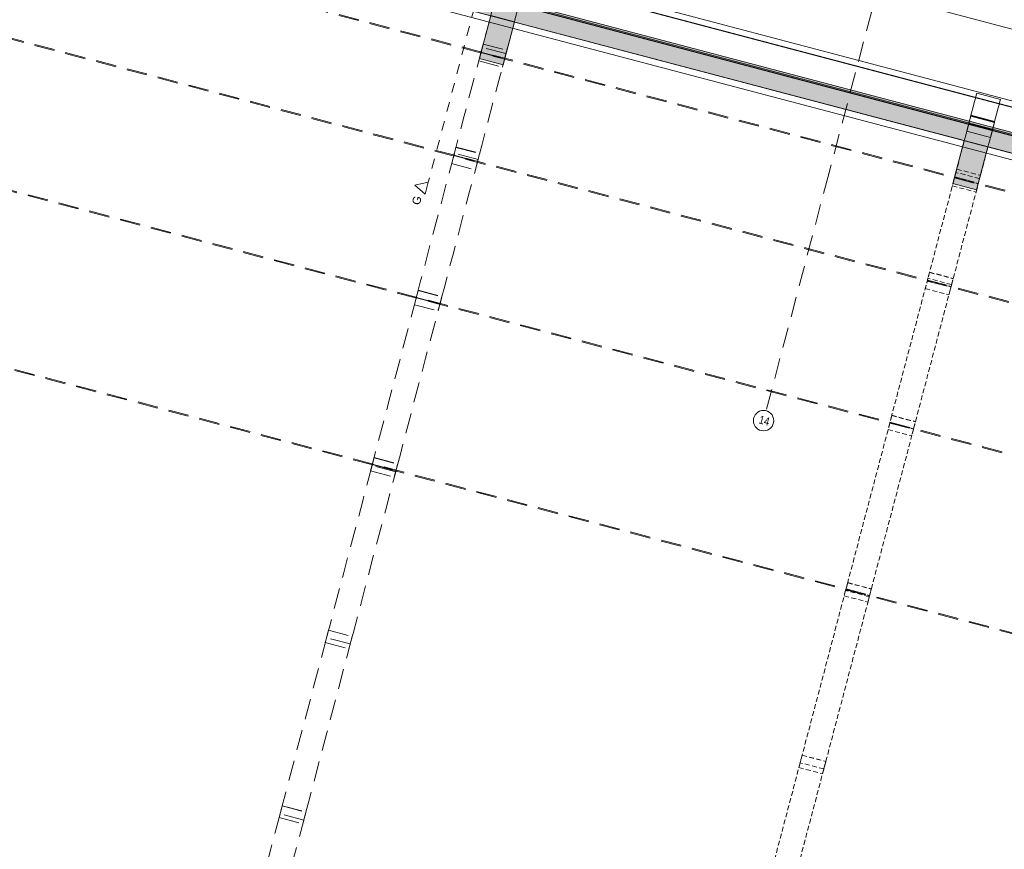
# Model space of a CAD drawing. Header units: millimetres. Extents: x -176817 to 18864955, y -12996033 to 201123.
# Tile 115 of 256: x 198524 to 210585, y -34029 to -23870. Entities that reach past the tile are written whole.
import ezdxf
from ezdxf.enums import TextEntityAlignment as Align

# ---------------------------------------------------------------- set-up
doc = ezdxf.new("R2010")
doc.units = ezdxf.units.MM
doc.header["$MEASUREMENT"] = 0
for name, pattern in [('Przerywana', [240, 120, -120]), ('Przerywana długa', [390, 250, -140]), ('Przerywana gęsta', [90, 60, -30]), ('Wipeout_Contour', [1000, 0, -1000])]:
    doc.linetypes.add(name, pattern=pattern)
for name, color, linetype in [('410-K Osie', 7, 'Continuous'), ('823-IST- Hala E - belki', 7, 'Continuous'), ('840-G Znaczniki przekroje', 7, 'Continuous')]:
    doc.layers.add(name, color=color, linetype=linetype)
doc.styles.add('STYL_AUTOMATYCZNY_4', font='arial.ttf')
doc.styles.add('STYL_AUTOMATYCZNY_8', font='ARIALN.TTF')

# ---------------------------------------------------------------- blocks, each defined once
blk = doc.blocks.new('Kształt_3_2')
at = {"layer": '823-IST- Hala E - belki', "linetype": 'Continuous', "lineweight": 0, "true_color": 0x666666}
blk.add_hatch(color=251, dxfattribs=at).paths.add_polyline_path([(198578, -22160), (198820, -22224), (198782, -22366), (215896, -26882), (215934, -26740), (216176, -26804), (216201, -26709), (198603, -22065), (198603, -22066), (198612, -22068), (198602, -22110), (198592, -22107)])
at = {"layer": '823-IST- Hala E - belki', "color": 254, "linetype": 'Continuous', "lineweight": 0, "true_color": 0xcccccc}
for p, q in [((198603, -22065), (216201, -26709)), ((198782, -22366), (215896, -26882))]:
    blk.add_line(p, q, dxfattribs=at)
at = {"layer": '823-IST- Hala E - belki', "color": 254, "linetype": 'Continuous', "lineweight": 0, "true_color": 0xcccccc, "flags": 128}
blk.add_lwpolyline([(198681, -21771), (198690, -21773), (216278, -26414)], dxfattribs=at)
blk = doc.blocks.new('Kształt_15_2')
at = {"layer": '823-IST- Hala E - belki', "color": 254, "linetype": 'Przerywana długa', "lineweight": 0, "true_color": 0xcccccc, "flags": 128}
for points in [[(197869, -25825), (214984, -30341)], [(197872, -25814), (214987, -30330)]]:
    blk.add_lwpolyline(points, dxfattribs=at)
blk = doc.blocks.new('Kształt_16_2')
at = {"layer": '823-IST- Hala E - belki', "color": 254, "linetype": 'Przerywana długa', "lineweight": 0, "true_color": 0xcccccc, "flags": 128}
for points in [[(197334, -27855), (214448, -32371)], [(197331, -27866), (214445, -32382)]]:
    blk.add_lwpolyline(points, dxfattribs=at)
blk = doc.blocks.new('Kształt_17_2')
at = {"layer": '823-IST- Hala E - belki', "color": 254, "linetype": 'Przerywana długa', "lineweight": 0, "true_color": 0xcccccc, "flags": 128}
for points in [[(198329, -24085), (215443, -28601)], [(198332, -24073), (215446, -28589)]]:
    blk.add_lwpolyline(points, dxfattribs=at)
blk = doc.blocks.new('Kształt_22_2')
at = {"layer": '823-IST- Hala E - belki', "color": 254, "linetype": 'Przerywana długa', "lineweight": 0, "true_color": 0xcccccc, "flags": 128}
for points in [[(198662, -22823), (215776, -27339)], [(198665, -22811), (215779, -27327)]]:
    blk.add_lwpolyline(points, dxfattribs=at)
blk = doc.blocks.new('Kształt_23_2')
at = {"layer": '823-IST- Hala E - belki', "color": 254, "linetype": 'Continuous', "lineweight": 0, "true_color": 0xcccccc, "flags": 128}
for points in [[(198550, -22306), (216138, -26947)], [(198530, -22380), (216118, -27021)]]:
    blk.add_lwpolyline(points, dxfattribs=at)
blk = doc.blocks.new('Kształt_24_2')
at = {"layer": '823-IST- Hala E - belki', "color": 254, "linetype": 'Continuous', "lineweight": 0, "true_color": 0xcccccc, "flags": 128}
for points in [[(198709, -21704), (216297, -26345)], [(198530, -22380), (216118, -27021)]]:
    blk.add_lwpolyline(points, dxfattribs=at)
blk = doc.blocks.new('Kształt_25_2')
at = {"layer": '823-IST- Hala E - belki', "color": 254, "linetype": 'Continuous', "lineweight": 0, "true_color": 0xcccccc, "flags": 128}
for points in [[(198709, -21704), (216297, -26345)], [(198689, -21778), (216277, -26419)]]:
    blk.add_lwpolyline(points, dxfattribs=at)
blk = doc.blocks.new('Kształt_26_2')
at = {"layer": '823-IST- Hala E - belki', "color": 254, "linetype": 'Continuous', "lineweight": 0, "true_color": 0xcccccc, "flags": 128}
for points in [[(198837, -22160), (215951, -26676)], [(198840, -22148), (215954, -26664)]]:
    blk.add_lwpolyline(points, dxfattribs=at)
blk = doc.blocks.new('Kształt_245_2')
at = {"layer": '823-IST- Hala E - belki', "color": 254, "linetype": 'Przerywana długa', "lineweight": 0, "true_color": 0xcccccc, "flags": 128}
for points in [[(192940, -20793), (192930, -20830), (192771, -21433), (192574, -22182), (192345, -23050), (192084, -24037), (191526, -26152), (190961, -28295), (190392, -30450), (189808, -32662), (189218, -34898), (188623, -37152), (188026, -39414)], [(192940, -20793), (198558, -22275)], [(192881, -21016), (198489, -22496)], [(192882, -21013), (198490, -22492)], [(192889, -20987), (198497, -22467)], [(192889, -20988), (198497, -22468)], [(198558, -22275), (198548, -22313), (198389, -22915), (198191, -23664), (197962, -24533), (197702, -25519), (197144, -27634), (196578, -29777), (196010, -31933), (195426, -34144), (194836, -36381), (194241, -38634), (193644, -40897)], [(192536, -22324), (198144, -23803)], [(192538, -22319), (198146, -23799)], [(198506, -22434), (198498, -22461), (198475, -22551), (198450, -22645), (198424, -22744), (198397, -22847), (198264, -23352), (198145, -23800), (198036, -24214), (197944, -24562), (197843, -24945), (197736, -25352), (197601, -25861), (197440, -26474), (197240, -27231), (196964, -28275), (196841, -28741), (196615, -29598), (196462, -30181), (196171, -31280), (196044, -31764), (195925, -32213), (195693, -33094), (195512, -33780), (195313, -34535), (195162, -35107), (194986, -35773), (194851, -36286), (194682, -36926), (194585, -37294), (194472, -37719), (194294, -38394), (194130, -39015), (193983, -39575), (193858, -40048), (193682, -40714), (193635, -40894)], [(198424, -22744), (198483, -22520)], [(198498, -22461), (198506, -22434)], [(198406, -22849), (198389, -22915)], [(198264, -23352), (198332, -23094)], [(198273, -23354), (198191, -23664)], [(198036, -24214), (198135, -23837)], [(198145, -23800), (198146, -23799)], [(192060, -24127), (197668, -25607)], [(192061, -24125), (197669, -25604)], [(198046, -24217), (197962, -24533)], [(197843, -24945), (197917, -24663)], [(197745, -25355), (197702, -25519)], [(197440, -26474), (197657, -25651)], [(191515, -26193), (197123, -27672)], [(191515, -26194), (197123, -27674)], [(197250, -27234), (197144, -27634)], [(196841, -28741), (197111, -27719)], [(190955, -28315), (196563, -29794)], [(190955, -28316), (196563, -29796)], [(196625, -29601), (196578, -29777)], [(196462, -30181), (196551, -29842)], [(190384, -30480), (195992, -31960)], [(190384, -30481), (195992, -31961)], [(196181, -31283), (196053, -31766), (196010, -31933)], [(195693, -33094), (195979, -32008)], [(189804, -32678), (195412, -34158)], [(189804, -32678), (195412, -34158)], [(195521, -33783), (195426, -34144)], [(195162, -35107), (195399, -34206)], [(189218, -34900), (194826, -36380)], [(189218, -34900), (194826, -36380)], [(194860, -36288), (194836, -36381)], [(194682, -36926), (194813, -36428)], [(188626, -37141), (194234, -38621)], [(188626, -37141), (194234, -38621)], [(188026, -39414), (193644, -40897)], [(188033, -39389), (193641, -40869)]]:
    blk.add_lwpolyline(points, dxfattribs=at)
blk = doc.blocks.new('Kształt_398_2')
at = {"layer": '823-IST- Hala E - belki', "linetype": 'Continuous', "lineweight": 0, "true_color": 0x666666}
blk.add_hatch(color=251, dxfattribs=at).paths.add_polyline_path([(198353, -22816), (198643, -22892), (198820, -22224), (198530, -22147)])
at = {"layer": '823-IST- Hala E - belki', "color": 254, "linetype": 'Continuous', "lineweight": 0, "true_color": 0xcccccc}
for p, q in [((198530, -22147), (198353, -22816)), ((198530, -22147), (198820, -22224)), ((198820, -22224), (198643, -22892)), ((198353, -22816), (198643, -22892))]:
    blk.add_line(p, q, dxfattribs=at)
at = {"layer": '823-IST- Hala E - belki', "color": 254, "linetype": 'Continuous', "lineweight": 0, "true_color": 0xcccccc, "flags": 128}
for points in [[(198631, -21762), (198646, -21708)], [(198936, -21784), (198646, -21708)], [(198530, -22147), (198545, -22089), (198580, -21958), (198611, -21838), (198618, -21812), (198628, -21776), (198631, -21762)], [(198921, -21839), (198631, -21762)], [(198921, -21839), (198936, -21784)], [(198820, -22224), (198835, -22165), (198870, -22034), (198901, -21915), (198908, -21888), (198918, -21852), (198921, -21839)]]:
    blk.add_lwpolyline(points, dxfattribs=at)
at = {"layer": '823-IST- Hala E - belki', "color": 254, "linetype": 'Przerywana długa', "lineweight": 0, "true_color": 0xcccccc, "flags": 128}
for points in [[(193586, -40881), (193599, -40833), (193750, -40262), (193958, -39474), (194142, -38776), (194351, -37984), (194547, -37240), (194745, -36490), (194955, -35692), (195178, -34848), (195383, -34073), (195592, -33279), (195781, -32562), (195996, -31749), (196211, -30935), (196398, -30226), (196585, -29515), (196830, -28587), (197006, -27921), (197215, -27129), (197383, -26494), (197514, -25995), (197659, -25445), (197802, -24903), (197917, -24468), (198006, -24130), (198115, -23717), (198210, -23360), (198292, -23047), (198378, -22721), (198422, -22554), (198459, -22416), (198505, -22242), (198530, -22147)], [(193876, -40958), (193889, -40909), (194040, -40339), (194248, -39550), (194432, -38852), (194641, -38060), (194837, -37316), (195035, -36566), (195246, -35769), (195468, -34925), (195673, -34150), (195882, -33356), (196072, -32638), (196286, -31826), (196501, -31012), (196688, -30302), (196875, -29592), (197120, -28664), (197296, -27997), (197505, -27205), (197673, -26570), (197804, -26072), (197949, -25522), (198092, -24980), (198207, -24544), (198297, -24207), (198406, -23794), (198500, -23437), (198582, -23124), (198668, -22797), (198712, -22631), (198749, -22492), (198795, -22319), (198820, -22224)], [(193876, -40958), (193586, -40881)]]:
    blk.add_lwpolyline(points, dxfattribs=at)
blk = doc.blocks.new('Kształt_454_2')
at = {"layer": '823-IST- Hala E - belki', "color": 254, "linetype": 'Przerywana długa', "lineweight": 0, "true_color": 0xcccccc, "flags": 128}
for points in [[(202844, -29315), (202843, -29316)], [(202843, -29316), (202843, -29317)], [(202843, -29317), (203133, -29393)], [(202844, -29313), (202844, -29315)], [(202844, -29313), (202844, -29313)], [(202844, -29313), (203134, -29389)], [(203133, -29393), (203134, -29391)], [(203133, -29393), (203133, -29393)], [(203134, -29390), (203134, -29389)], [(203134, -29391), (203134, -29390)]]:
    blk.add_lwpolyline(points, dxfattribs=at)
blk = doc.blocks.new('Kształt_455_2')
at = {"layer": '823-IST- Hala E - belki', "color": 254, "linetype": 'Przerywana długa', "lineweight": 0, "true_color": 0xcccccc, "flags": 128}
for points in [[(203383, -27273), (203382, -27274)], [(203382, -27274), (203382, -27275)], [(203382, -27275), (203382, -27276)], [(203382, -27276), (203672, -27352)], [(203383, -27272), (203383, -27273)], [(203383, -27272), (203673, -27349)], [(203672, -27350), (203673, -27349)], [(203672, -27352), (203672, -27350)], [(203672, -27352), (203672, -27352)], [(203673, -27349), (203673, -27349)]]:
    blk.add_lwpolyline(points, dxfattribs=at)
blk = doc.blocks.new('Kształt_456_2')
at = {"layer": '823-IST- Hala E - belki', "color": 254, "linetype": 'Przerywana długa', "lineweight": 0, "true_color": 0xcccccc, "flags": 128}
for points in [[(203842, -25533), (203841, -25535)], [(203841, -25535), (203841, -25535)], [(203841, -25535), (204131, -25612)], [(203842, -25531), (203842, -25532)], [(203842, -25531), (204132, -25608)], [(203842, -25532), (203842, -25533)], [(204131, -25611), (204132, -25610)], [(204131, -25612), (204131, -25611)], [(204132, -25609), (204132, -25608)], [(204132, -25610), (204132, -25609)]]:
    blk.add_lwpolyline(points, dxfattribs=at)
blk = doc.blocks.new('Kształt_457_2')
at = {"layer": '823-IST- Hala E - belki', "color": 254, "linetype": 'Przerywana długa', "lineweight": 0, "true_color": 0xcccccc, "flags": 128}
for points in [[(204175, -24271), (204174, -24272)], [(204174, -24272), (204174, -24273)], [(204174, -24273), (204464, -24350)], [(204175, -24269), (204175, -24270)], [(204175, -24269), (204465, -24346)], [(204175, -24270), (204175, -24271)], [(204464, -24349), (204465, -24348)], [(204464, -24350), (204464, -24349)], [(204465, -24348), (204465, -24346)], [(204465, -24346), (204465, -24346)]]:
    blk.add_lwpolyline(points, dxfattribs=at)
blk = doc.blocks.new('Kształt_463_2')
at = {"layer": '823-IST- Hala E - belki', "color": 254, "linetype": 'Przerywana długa', "lineweight": 0, "true_color": 0xcccccc, "flags": 128}
for points in [[(201740, -33498), (201739, -33502), (201715, -33592), (201714, -33596)], [(201740, -33498), (201740, -33498)], [(201740, -33498), (202030, -33574)], [(201714, -33596), (201713, -33599), (201702, -33640)], [(201702, -33640), (201992, -33717)], [(202004, -33673), (202005, -33668), (202029, -33578), (202030, -33575)], [(202030, -33575), (202030, -33574)], [(202004, -33673), (202003, -33675), (201992, -33717)]]:
    blk.add_lwpolyline(points, dxfattribs=at)
blk = doc.blocks.new('Kształt_464_2')
at = {"layer": '823-IST- Hala E - belki', "color": 254, "linetype": 'Przerywana długa', "lineweight": 0, "true_color": 0xcccccc, "flags": 128}
for points in [[(202308, -31346), (202307, -31349), (202283, -31438), (202282, -31442)], [(202308, -31346), (202308, -31346)], [(202308, -31346), (202598, -31422)], [(202282, -31442), (202282, -31445), (202268, -31497)], [(202572, -31519), (202574, -31514), (202597, -31426), (202598, -31422)], [(202598, -31422), (202598, -31422)], [(202268, -31497), (202558, -31573)], [(202572, -31519), (202572, -31522), (202558, -31573)]]:
    blk.add_lwpolyline(points, dxfattribs=at)
blk = doc.blocks.new('Kształt_465_2')
at = {"layer": '823-IST- Hala E - belki', "color": 254, "linetype": 'Przerywana długa', "lineweight": 0, "true_color": 0xcccccc, "flags": 128}
for points in [[(202865, -29235), (202864, -29239), (202841, -29325), (202840, -29330)], [(202865, -29235), (202865, -29235)], [(202865, -29235), (203155, -29312)], [(202840, -29330), (202839, -29333), (202823, -29394)], [(202823, -29394), (203113, -29471)], [(203130, -29406), (203129, -29409), (203113, -29471)], [(203130, -29406), (203131, -29402), (203154, -29315), (203155, -29312)], [(203155, -29312), (203155, -29312)]]:
    blk.add_lwpolyline(points, dxfattribs=at)
blk = doc.blocks.new('Kształt_466_2')
at = {"layer": '823-IST- Hala E - belki', "color": 254, "linetype": 'Przerywana długa', "lineweight": 0, "true_color": 0xcccccc, "flags": 128}
for points in [[(203405, -27188), (203404, -27191), (203383, -27273), (203381, -27277)], [(203405, -27188), (203695, -27264)], [(203381, -27277), (203380, -27281), (203360, -27360)], [(203360, -27360), (203650, -27436)], [(203671, -27354), (203671, -27357), (203650, -27436)], [(203671, -27354), (203673, -27349), (203694, -27267), (203695, -27264)]]:
    blk.add_lwpolyline(points, dxfattribs=at)
blk = doc.blocks.new('Kształt_467_2')
at = {"layer": '823-IST- Hala E - belki', "color": 254, "linetype": 'Przerywana długa', "lineweight": 0, "true_color": 0xcccccc, "flags": 128}
for points in [[(203868, -25434), (203867, -25436), (203850, -25501), (203849, -25505)], [(203868, -25434), (204158, -25511)], [(203849, -25505), (203848, -25509), (203816, -25631)], [(204139, -25582), (204140, -25578), (204157, -25513), (204158, -25511)], [(203816, -25631), (203815, -25632)], [(203815, -25632), (204106, -25709)], [(204106, -25707), (204138, -25586), (204139, -25582)], [(204106, -25709), (204106, -25707)]]:
    blk.add_lwpolyline(points, dxfattribs=at)
blk = doc.blocks.new('Kształt_468_2')
at = {"layer": '823-IST- Hala E - belki', "color": 254, "linetype": 'Przerywana długa', "lineweight": 0, "true_color": 0xcccccc, "flags": 128}
for points in [[(204190, -24214), (204188, -24219), (204148, -24371)], [(204202, -24169), (204202, -24169), (204191, -24211), (204190, -24214)], [(204202, -24169), (204492, -24245)], [(204438, -24447), (204479, -24295), (204480, -24291)], [(204480, -24291), (204481, -24287), (204492, -24246), (204492, -24245)], [(204148, -24371), (204148, -24374)], [(204148, -24374), (204438, -24450)], [(204438, -24450), (204438, -24447)]]:
    blk.add_lwpolyline(points, dxfattribs=at)
blk = doc.blocks.new('Kształt_470_2')
at = {"layer": '823-IST- Hala E - belki', "linetype": 'Continuous', "lineweight": 0, "true_color": 0x666666}
blk.add_hatch(color=251, dxfattribs=at).paths.add_polyline_path([(204155, -24347), (204445, -24423), (204584, -23897), (204294, -23820)])
at = {"layer": '823-IST- Hala E - belki', "color": 254, "linetype": 'Continuous', "lineweight": 0, "true_color": 0xcccccc}
for p, q in [((204294, -23820), (204155, -24347)), ((204294, -23820), (204584, -23897)), ((204584, -23897), (204445, -24423)), ((204155, -24347), (204445, -24423))]:
    blk.add_line(p, q, dxfattribs=at)
at = {"layer": '823-IST- Hala E - belki', "color": 254, "linetype": 'Continuous', "lineweight": 0, "true_color": 0xcccccc, "flags": 128}
for points in [[(204433, -23293), (204447, -23238)], [(204737, -23315), (204447, -23238)], [(204376, -23509), (204411, -23377)], [(204411, -23377), (204413, -23369), (204420, -23343), (204429, -23306), (204433, -23293)], [(204723, -23370), (204433, -23293)], [(204701, -23453), (204703, -23445), (204710, -23419), (204719, -23383), (204723, -23370)], [(204723, -23370), (204737, -23315)], [(204376, -23509), (204374, -23515), (204373, -23521)], [(204666, -23585), (204376, -23509)], [(204666, -23585), (204701, -23453)], [(204373, -23521), (204369, -23535), (204356, -23585), (204339, -23647), (204304, -23781), (204294, -23820)], [(204663, -23597), (204373, -23521)], [(204584, -23897), (204594, -23857), (204629, -23724), (204646, -23662), (204659, -23612), (204663, -23597)], [(204663, -23597), (204664, -23592), (204666, -23585)]]:
    blk.add_lwpolyline(points, dxfattribs=at)
at = {"layer": '823-IST- Hala E - belki', "color": 254, "linetype": 'Przerywana długa', "lineweight": 0, "true_color": 0xcccccc, "flags": 128}
for points in [[(204294, -23820), (204265, -23928), (204213, -24125), (204203, -24163)], [(204493, -24239), (204503, -24201), (204555, -24005), (204584, -23897)], [(204191, -24209), (204182, -24245), (204120, -24477), (204051, -24738), (203970, -25047), (203899, -25317), (203870, -25424), (203869, -25430)], [(204203, -24164), (204202, -24169), (204191, -24209)], [(204481, -24285), (204191, -24209)], [(204203, -24163), (204203, -24164)], [(204481, -24285), (204492, -24246), (204493, -24241)], [(204493, -24241), (204493, -24239)], [(204159, -25507), (204161, -25500), (204189, -25393), (204260, -25123), (204341, -24815), (204410, -24554), (204472, -24321), (204481, -24285)], [(203869, -25430), (203868, -25432), (203849, -25506)], [(203869, -25430), (204159, -25507)], [(203849, -25506), (203746, -25896), (203551, -26634), (203432, -27086), (203406, -27184)], [(204139, -25583), (203849, -25506)], [(204159, -25507), (204158, -25509), (204139, -25583)], [(203696, -27261), (203722, -27162), (203841, -26711), (204036, -25972), (204139, -25583)], [(203406, -27184), (203385, -27262), (203384, -27267)], [(203406, -27184), (203696, -27261)], [(203382, -27273), (203376, -27297), (203207, -27938), (203039, -28573), (202893, -29128), (202865, -29233)], [(203155, -29310), (203183, -29205), (203329, -28650), (203497, -28014), (203666, -27373), (203673, -27350)], [(203383, -27272), (203382, -27273)], [(203673, -27350), (203382, -27273)], [(203384, -27267), (203383, -27272)], [(203673, -27349), (203674, -27344)], [(203673, -27350), (203673, -27349)], [(203674, -27344), (203675, -27339), (203696, -27261)], [(202847, -29301), (202846, -29306), (202840, -29329)], [(202849, -29296), (202847, -29301)], [(202865, -29233), (202850, -29291), (202849, -29296)], [(202865, -29233), (203155, -29310)], [(202840, -29329), (202726, -29762), (202494, -30639), (202318, -31309), (202307, -31347)], [(202598, -31423), (202608, -31385), (202784, -30715), (203016, -29838), (203130, -29405)], [(203130, -29405), (202840, -29329)], [(203130, -29405), (203136, -29383), (203137, -29377)], [(203137, -29377), (203139, -29372)], [(203139, -29372), (203140, -29368), (203155, -29310)], [(202307, -31347), (202296, -31392), (202295, -31396)], [(202307, -31347), (202598, -31423)], [(202283, -31438), (202253, -31555), (201997, -32524), (201775, -33364), (201740, -33496)], [(202293, -31401), (202292, -31406), (202283, -31438)], [(202574, -31514), (202283, -31438)], [(202295, -31396), (202293, -31401)], [(202583, -31477), (202582, -31483), (202574, -31514)], [(202583, -31477), (202585, -31472)], [(202585, -31472), (202586, -31468), (202598, -31423)], [(202030, -33573), (202065, -33440), (202287, -32601), (202543, -31632), (202574, -31514)], [(201740, -33496), (201730, -33533), (201730, -33537)], [(201740, -33496), (202030, -33573)], [(201714, -33596), (201602, -34022), (201394, -34808), (201224, -35455), (201163, -35682)], [(201728, -33542), (201727, -33548), (201714, -33596)], [(202004, -33673), (201714, -33596)], [(201730, -33537), (201728, -33542)], [(202004, -33673), (202017, -33624), (202018, -33619)], [(202018, -33619), (202020, -33614)], [(202020, -33614), (202021, -33610), (202030, -33573)], [(201454, -35759), (201514, -35531), (201684, -34885), (201892, -34098), (202004, -33673)], [(201163, -35682), (201156, -35709), (201156, -35712)], [(201163, -35682), (201454, -35759)], [(201137, -35784), (201063, -36063), (200878, -36765), (200689, -37481), (200580, -37895)], [(201154, -35717), (201153, -35722), (201137, -35784)], [(201427, -35860), (201137, -35784)], [(201156, -35712), (201154, -35717)], [(201427, -35860), (201443, -35799), (201444, -35794)], [(201444, -35794), (201446, -35789)], [(201446, -35789), (201447, -35785), (201454, -35759)], [(200870, -37971), (200979, -37557), (201168, -36842), (201353, -36140), (201427, -35860)], [(200574, -37917), (200572, -37923), (200554, -37994)], [(200575, -37913), (200574, -37917)], [(200580, -37895), (200576, -37910), (200575, -37913)], [(200580, -37895), (200870, -37971)], [(200864, -37994), (200865, -37989)], [(200865, -37989), (200866, -37986), (200870, -37971)], [(200554, -37994), (200539, -38050), (200493, -38222), (200367, -38700), (200135, -39581), (199992, -40122)], [(200282, -40199), (200425, -39658), (200657, -38777), (200783, -38299), (200829, -38126), (200844, -38070)], [(200844, -38070), (200554, -37994)], [(200844, -38070), (200862, -37999), (200864, -37994)], [(199989, -40135), (199987, -40140), (199965, -40226)], [(199990, -40130), (199989, -40135)], [(199992, -40122), (199990, -40128), (199990, -40130)], [(199992, -40122), (200282, -40199)], [(199965, -40226), (199933, -40346), (199753, -41028), (199440, -42215), (199400, -42364)], [(200255, -40302), (199965, -40226)], [(200279, -40211), (200277, -40216), (200255, -40302)], [(200279, -40211), (200280, -40207)], [(200280, -40207), (200281, -40204), (200282, -40199)], [(199690, -42441), (199730, -42291), (200043, -41105), (200223, -40423), (200255, -40302)], [(199400, -42364), (199400, -42366), (199388, -42412)], [(199388, -42412), (199678, -42489)], [(199400, -42364), (199690, -42441)], [(199678, -42489), (199690, -42442), (199690, -42441)]]:
    blk.add_lwpolyline(points, dxfattribs=at)
blk = doc.blocks.new('Belka_2_2', base_point=(304010, -49820))
at = {"layer": '823-IST- Hala E - belki', "color": 254, "linetype": 'Continuous', "lineweight": 0, "true_color": 0xcccccc, "flags": 128}
for points in [[(304308, -48690), (193163, -19362)], [(303986, -49912), (192840, -20583)]]:
    blk.add_lwpolyline(points, dxfattribs=at)
blk = doc.blocks.new('Płaszczyzna odcinająca_3_2', base_point=(226427, 53620))
at = {"layer": '840-G Znaczniki przekroje', "color": 161, "linetype": 'Przerywana', "lineweight": 0, "true_color": 0x40a5ff}
blk.add_line((217872, 28494), (203529, -25861), dxfattribs=at)
at = {"color": 254, "linetype": 'Wipeout_Contour', "lineweight": 0, "ltscale": 615316.741831}
blk.add_wipeout([(203490, -26006), (203529, -25861), (203365, -25895)], dxfattribs=at).dxf.layer = '840-G Znaczniki przekroje'
at = {"layer": '840-G Znaczniki przekroje', "color": 161, "linetype": 'Continuous', "lineweight": 0, "true_color": 0x40a5ff, "flags": 128}
blk.add_lwpolyline([(203490, -26006), (203529, -25861), (203365, -25895)], close=True, dxfattribs=at)
at = {"layer": '840-G Znaczniki przekroje', "color": 161, "lineweight": 0, "true_color": 0x40a5ff, "insert": (203452, -26042), "char_height": 100, "attachment_point": 9, "rotation": 75.218, "style": 'STYL_AUTOMATYCZNY_4'}
blk.add_mtext('\\A1;{\\pqr;\\pt0;\\fArial|b0|i0|c238|p0;\\W1.000000;G}', dxfattribs=at)
blk = doc.blocks.new('Kształt_497_2')
at = {"layer": '823-IST- Hala E - belki', "color": 254, "linetype": 'Przerywana gęsta', "lineweight": 0, "true_color": 0xcccccc, "flags": 128}
for points in [[(208645, -30844), (208645, -30846)], [(208646, -30844), (208645, -30844)], [(208645, -30846), (208645, -30847)], [(208645, -30847), (208645, -30848)], [(208645, -30848), (208935, -30924)], [(208646, -30844), (208936, -30920)], [(208935, -30922), (208936, -30921)], [(208935, -30924), (208935, -30922)], [(208935, -30924), (208935, -30924)], [(208936, -30921), (208936, -30920)]]:
    blk.add_lwpolyline(points, dxfattribs=at)
blk = doc.blocks.new('Kształt_498_2')
at = {"layer": '823-IST- Hala E - belki', "color": 254, "linetype": 'Przerywana gęsta', "lineweight": 0, "true_color": 0xcccccc, "flags": 128}
for points in [[(209184, -28805), (209183, -28806)], [(209183, -28806), (209183, -28807)], [(209183, -28807), (209473, -28883)], [(209184, -28803), (209184, -28805)], [(209184, -28803), (209184, -28803)], [(209184, -28803), (209474, -28879)], [(209473, -28883), (209474, -28881)], [(209473, -28883), (209473, -28883)], [(209474, -28880), (209474, -28879)], [(209474, -28881), (209474, -28880)]]:
    blk.add_lwpolyline(points, dxfattribs=at)
blk = doc.blocks.new('Kształt_499_2')
at = {"layer": '823-IST- Hala E - belki', "color": 254, "linetype": 'Przerywana gęsta', "lineweight": 0, "true_color": 0xcccccc, "flags": 128}
for points in [[(209643, -27066), (209642, -27066)], [(209642, -27066), (209932, -27143)], [(209643, -27062), (209643, -27063)], [(209643, -27062), (209934, -27139)], [(209643, -27063), (209643, -27064)], [(209643, -27064), (209643, -27066)], [(209932, -27143), (209933, -27142)], [(209933, -27141), (209933, -27139)], [(209933, -27139), (209934, -27139)], [(209933, -27142), (209933, -27141)]]:
    blk.add_lwpolyline(points, dxfattribs=at)
blk = doc.blocks.new('Kształt_500_2')
at = {"layer": '823-IST- Hala E - belki', "color": 254, "linetype": 'Przerywana gęsta', "lineweight": 0, "true_color": 0xcccccc, "flags": 128}
for points in [[(209977, -25800), (209976, -25801)], [(209976, -25801), (209976, -25802)], [(209976, -25802), (209976, -25803)], [(209976, -25803), (209976, -25804)], [(209976, -25804), (210266, -25880)], [(209977, -25800), (210267, -25877)], [(210266, -25878), (210266, -25877)], [(210266, -25877), (210267, -25877)], [(210266, -25880), (210266, -25878)], [(210266, -25880), (210266, -25880)]]:
    blk.add_lwpolyline(points, dxfattribs=at)
blk = doc.blocks.new('Kształt_501_2')
at = {"layer": '823-IST- Hala E - belki', "color": 254, "linetype": 'Continuous', "lineweight": 0, "true_color": 0xcccccc, "flags": 128}
for points in [[(210151, -25140), (210150, -25141)], [(210150, -25141), (210441, -25217)], [(210151, -25137), (210151, -25138)], [(210151, -25137), (210442, -25214)], [(210151, -25138), (210151, -25139)], [(210151, -25139), (210151, -25140)], [(210441, -25216), (210441, -25214)], [(210441, -25214), (210442, -25214)], [(210441, -25217), (210441, -25216)], [(210441, -25217), (210441, -25217)]]:
    blk.add_lwpolyline(points, dxfattribs=at)
blk = doc.blocks.new('Kształt_507_2')
at = {"layer": '823-IST- Hala E - belki', "color": 254, "linetype": 'Przerywana gęsta', "lineweight": 0, "true_color": 0xcccccc, "flags": 128}
for points in [[(208109, -32877), (208108, -32880), (208085, -32969), (208084, -32973)], [(208109, -32876), (208109, -32877)], [(208109, -32876), (208399, -32953)], [(208084, -32973), (208083, -32976), (208069, -33027)], [(208069, -33027), (208359, -33104)], [(208374, -33050), (208375, -33045), (208398, -32957), (208399, -32953)], [(208399, -32953), (208399, -32953)], [(208359, -33104), (208373, -33052), (208374, -33050)]]:
    blk.add_lwpolyline(points, dxfattribs=at)
blk = doc.blocks.new('Kształt_508_2')
at = {"layer": '823-IST- Hala E - belki', "color": 254, "linetype": 'Przerywana gęsta', "lineweight": 0, "true_color": 0xcccccc, "flags": 128}
for points in [[(208641, -30861), (208640, -30864), (208624, -30925)], [(208666, -30766), (208665, -30770), (208642, -30856), (208641, -30861)], [(208666, -30766), (208666, -30766)], [(208666, -30766), (208956, -30843)], [(208931, -30937), (208932, -30933), (208955, -30846), (208956, -30843)], [(208956, -30843), (208956, -30843)], [(208624, -30925), (208914, -31002)], [(208914, -31002), (208930, -30940), (208931, -30937)]]:
    blk.add_lwpolyline(points, dxfattribs=at)
blk = doc.blocks.new('Kształt_509_2')
at = {"layer": '823-IST- Hala E - belki', "color": 254, "linetype": 'Przerywana gęsta', "lineweight": 0, "true_color": 0xcccccc, "flags": 128}
for points in [[(209183, -28808), (209182, -28812), (209161, -28890)], [(209206, -28719), (209206, -28721), (209184, -28804), (209183, -28808)], [(209206, -28719), (209496, -28795)], [(209473, -28885), (209474, -28880), (209496, -28798), (209496, -28795)], [(209161, -28890), (209451, -28967)], [(209473, -28885), (209472, -28888), (209451, -28967)]]:
    blk.add_lwpolyline(points, dxfattribs=at)
blk = doc.blocks.new('Kształt_510_2')
at = {"layer": '823-IST- Hala E - belki', "color": 254, "linetype": 'Przerywana gęsta', "lineweight": 0, "true_color": 0xcccccc, "flags": 128}
for points in [[(209669, -26965), (209669, -26967), (209651, -27032), (209650, -27036)], [(209669, -26965), (209959, -27042)], [(209650, -27036), (209649, -27040), (209617, -27161)], [(209940, -27113), (209939, -27117), (209907, -27238)], [(209940, -27113), (209942, -27109), (209959, -27043), (209959, -27042)], [(209617, -27161), (209617, -27163)], [(209617, -27163), (209907, -27240)], [(209907, -27240), (209907, -27238)]]:
    blk.add_lwpolyline(points, dxfattribs=at)
blk = doc.blocks.new('Kształt_511_2')
at = {"layer": '823-IST- Hala E - belki', "color": 254, "linetype": 'Przerywana gęsta', "lineweight": 0, "true_color": 0xcccccc, "flags": 128}
for points in [[(209991, -25745), (209990, -25749), (209950, -25901)], [(210003, -25700), (210003, -25700), (209992, -25742), (209991, -25745)], [(210003, -25700), (210293, -25776)], [(210281, -25822), (210282, -25818), (210293, -25776), (210293, -25776)], [(209950, -25901), (209949, -25905)], [(209949, -25905), (210239, -25981)], [(210240, -25978), (210280, -25826), (210281, -25822)], [(210239, -25981), (210240, -25978)]]:
    blk.add_lwpolyline(points, dxfattribs=at)
blk = doc.blocks.new('Kształt_512_2')
at = {"layer": '823-IST- Hala E - belki', "color": 254, "linetype": 'Continuous', "lineweight": 0, "true_color": 0xcccccc, "flags": 128}
for points in [[(210172, -25059), (210171, -25063), (210127, -25231)], [(210172, -25059), (210173, -25056), (210177, -25042)], [(210177, -25042), (210467, -25119)], [(210417, -25308), (210461, -25140), (210462, -25135)], [(210462, -25135), (210463, -25133), (210467, -25119)], [(210127, -25231), (210125, -25236)], [(210125, -25236), (210125, -25236)], [(210125, -25236), (210415, -25312)], [(210415, -25312), (210416, -25312)], [(210416, -25312), (210417, -25308)]]:
    blk.add_lwpolyline(points, dxfattribs=at)
blk = doc.blocks.new('Kształt_513_2')
at = {"layer": '823-IST- Hala E - belki', "linetype": 'Continuous', "lineweight": 0, "true_color": 0x666666}
blk.add_hatch(color=251, dxfattribs=at).paths.add_polyline_path([(209956, -25878), (210246, -25954), (210385, -25427), (210095, -25351)])
at = {"layer": '823-IST- Hala E - belki', "color": 254, "linetype": 'Continuous', "lineweight": 0, "true_color": 0xcccccc}
for p, q in [((210095, -25351), (209956, -25878)), ((210095, -25351), (210385, -25427)), ((210385, -25427), (210246, -25954)), ((209956, -25878), (210246, -25954))]:
    blk.add_line(p, q, dxfattribs=at)
at = {"layer": '823-IST- Hala E - belki', "color": 254, "linetype": 'Continuous', "lineweight": 0, "true_color": 0xcccccc, "flags": 128}
for points in [[(210212, -24908), (210214, -24900), (210221, -24873), (210231, -24837), (210234, -24824)], [(210234, -24824), (210248, -24769)], [(210524, -24901), (210234, -24824)], [(210539, -24846), (210248, -24769)], [(210524, -24901), (210539, -24846)], [(210177, -25040), (210212, -24908)], [(210502, -24984), (210504, -24976), (210511, -24950), (210521, -24914), (210524, -24901)], [(210174, -25052), (210170, -25066), (210157, -25116), (210141, -25178), (210105, -25312), (210095, -25351)], [(210177, -25040), (210176, -25046), (210174, -25052)], [(210464, -25128), (210174, -25052)], [(210467, -25116), (210177, -25040)], [(210467, -25116), (210502, -24984)], [(210385, -25427), (210396, -25388), (210431, -25255), (210447, -25193), (210460, -25143), (210464, -25128)], [(210467, -25116), (210466, -25122), (210464, -25128)]]:
    blk.add_lwpolyline(points, dxfattribs=at)
at = {"layer": '823-IST- Hala E - belki', "color": 254, "linetype": 'Przerywana gęsta', "lineweight": 0, "true_color": 0xcccccc, "flags": 128}
for points in [[(210095, -25351), (210067, -25459), (210015, -25656), (210005, -25693)], [(210295, -25770), (210305, -25732), (210357, -25535), (210385, -25427)], [(209992, -25740), (209983, -25776), (209922, -26008), (209853, -26269), (209771, -26577), (209700, -26848), (209672, -26955), (209670, -26961)], [(210004, -25695), (210003, -25700), (209992, -25740)], [(210283, -25816), (209992, -25740)], [(210005, -25693), (210004, -25695)], [(210283, -25816), (210293, -25776), (210294, -25772)], [(210294, -25772), (210295, -25770)], [(209960, -27038), (209962, -27031), (209990, -26924), (210061, -26654), (210143, -26346), (210212, -26084), (210273, -25852), (210283, -25816)], [(209670, -26961), (209670, -26963), (209650, -27037)], [(209670, -26961), (209960, -27038)], [(209650, -27037), (209547, -27427), (209352, -28165), (209233, -28616), (209207, -28715)], [(209497, -28792), (209523, -28693), (209642, -28242), (209837, -27503), (209940, -27114)], [(209940, -27114), (209650, -27037)], [(209940, -27114), (209960, -27039), (209960, -27038)], [(209184, -28804), (209178, -28828), (209009, -29468), (208841, -30104), (208694, -30659), (208667, -30764)], [(209185, -28798), (209184, -28803)], [(209184, -28803), (209184, -28804)], [(209474, -28881), (209184, -28804)], [(209207, -28715), (209187, -28793), (209185, -28798)], [(209207, -28715), (209497, -28792)], [(209476, -28874), (209477, -28869), (209497, -28792)], [(208957, -30840), (208984, -30735), (209131, -30181), (209299, -29545), (209468, -28904), (209474, -28881)], [(209474, -28880), (209476, -28874)], [(209474, -28881), (209474, -28880)], [(208641, -30859), (208527, -31293), (208296, -32170), (208119, -32839), (208109, -32878)], [(208649, -30832), (208647, -30837), (208641, -30859)], [(208932, -30936), (208641, -30859)], [(208650, -30827), (208649, -30832)], [(208667, -30764), (208651, -30822), (208650, -30827)], [(208667, -30764), (208957, -30840)], [(208940, -30903), (208941, -30899), (208957, -30840)], [(208399, -32954), (208409, -32916), (208586, -32246), (208817, -31369), (208932, -30936)], [(208932, -30936), (208937, -30914), (208939, -30908)], [(208939, -30908), (208940, -30903)], [(208096, -32926), (208095, -32932)], [(208109, -32878), (208097, -32922), (208096, -32926)], [(208109, -32878), (208399, -32954)], [(208085, -32969), (208054, -33086), (207798, -34055), (207577, -34895), (207542, -35027)], [(207832, -35104), (207867, -34971), (208088, -34132), (208344, -33162), (208375, -33045)], [(208095, -32932), (208093, -32937), (208085, -32969)], [(208375, -33045), (208085, -32969)], [(208385, -33008), (208383, -33014), (208375, -33045)], [(208385, -33008), (208386, -33003)], [(208386, -33003), (208387, -32999), (208399, -32954)], [(207530, -35073), (207528, -35078), (207515, -35127)], [(207531, -35068), (207530, -35073)], [(207542, -35027), (207532, -35064), (207531, -35068)], [(207542, -35027), (207832, -35104)], [(207515, -35127), (207403, -35553), (207196, -36339), (207025, -36985), (206965, -37213)], [(207255, -37290), (207315, -37062), (207486, -36415), (207693, -35629), (207805, -35203)], [(207805, -35203), (207515, -35127)], [(207805, -35203), (207818, -35155), (207820, -35149)], [(207820, -35149), (207821, -35145)], [(207821, -35145), (207822, -35141), (207832, -35104)], [(206956, -37248), (206954, -37253), (206938, -37314)], [(206957, -37243), (206956, -37248)], [(206965, -37213), (206958, -37240), (206957, -37243)], [(206965, -37213), (207255, -37290)], [(206938, -37314), (206864, -37594), (206679, -38296), (206490, -39012), (206381, -39426)], [(207228, -37391), (206938, -37314)], [(207228, -37391), (207244, -37330), (207246, -37324)], [(207246, -37324), (207247, -37320)], [(207247, -37320), (207248, -37316), (207255, -37290)], [(206671, -39502), (206780, -39088), (206969, -38373), (207154, -37671), (207228, -37391)], [(206381, -39426), (206377, -39441), (206376, -39444)], [(206381, -39426), (206671, -39502)], [(206355, -39525), (206340, -39581), (206295, -39753), (206169, -40231), (205936, -41112), (205793, -41653)], [(206375, -39448), (206374, -39454), (206355, -39525)], [(206645, -39601), (206355, -39525)], [(206376, -39444), (206375, -39448)], [(206665, -39525), (206664, -39530), (206645, -39601)], [(206665, -39525), (206666, -39520)], [(206666, -39520), (206667, -39517), (206671, -39502)], [(206083, -41730), (206226, -41188), (206459, -40308), (206585, -39830), (206630, -39657), (206645, -39601)], [(205790, -41665), (205789, -41671), (205766, -41756)], [(205791, -41661), (205790, -41665)], [(205793, -41653), (205792, -41659), (205791, -41661)], [(205793, -41653), (206083, -41730)], [(206081, -41738), (206082, -41735), (206083, -41730)], [(205766, -41756), (205734, -41877), (205554, -42559), (205241, -43746), (205202, -43895)], [(205492, -43972), (205531, -43822), (205844, -42635), (206024, -41954), (206056, -41833)], [(206056, -41833), (205766, -41756)], [(206056, -41833), (206079, -41747), (206080, -41742)], [(206080, -41742), (206081, -41738)], [(205202, -43895), (205201, -43897), (205189, -43943)], [(205202, -43895), (205492, -43972)], [(205189, -43943), (205479, -44020)], [(205479, -44020), (205491, -43973), (205492, -43972)]]:
    blk.add_lwpolyline(points, dxfattribs=at)
blk = doc.blocks.new('Standardowy znacznik osi[623]_2', base_point=(230225, 56819))
at = {"layer": '410-K Osie', "color": 5, "linetype": 'Przerywana długa', "lineweight": 0}
for p, q in [((229459, 53918), (208435, -25758)), ((208435, -25758), (207669, -28659))]:
    blk.add_line(p, q, dxfattribs=at)
at = {"layer": '410-K Osie', "color": 5, "linetype": 'Continuous', "lineweight": 0}
blk.add_circle((207637, -28780), 125, dxfattribs=at)
at = {"layer": '410-K Osie', "color": 5, "linetype": 'Przerywana długa', "lineweight": 0}
blk.add_point((208435, -25758), dxfattribs=at)
blk.add_point((208435, -25758), dxfattribs=at)
at = {"layer": '410-K Osie', "color": 7, "lineweight": 0, "style": 'STYL_AUTOMATYCZNY_8'}
for tag, p in [('AC_MarkerText_1_0', (230278, 56988)), ('AC_MarkerText_1_1', (207658, -28731))]:
    blk.add_attdef(tag, text='', height=100, rotation=345.218, dxfattribs=at).set_placement(p, align=Align.TOP_CENTER)

msp = doc.modelspace()

# ---------------------------------------------------------------- block references
at = {"layer": '823-IST- Hala E - belki', "color": 254, "lineweight": 0, "true_color": 0xcccccc}
msp.add_blockref('Belka_2_2', (304010.15, -49820.16), dxfattribs=at)
at = {"layer": '823-IST- Hala E - belki', "linetype": 'Continuous', "lineweight": 0}
for name in ['Kształt_245_2', 'Kształt_398_2', 'Kształt_24_2', 'Kształt_25_2', 'Kształt_3_2', 'Kształt_26_2', 'Kształt_23_2', 'Kształt_22_2', 'Kształt_470_2', 'Kształt_17_2', 'Kształt_468_2', 'Kształt_457_2', 'Kształt_467_2', 'Kształt_456_2', 'Kształt_15_2', 'Kształt_510_2', 'Kształt_499_2', 'Kształt_466_2', 'Kształt_455_2', 'Kształt_16_2', 'Kształt_509_2', 'Kształt_498_2', 'Kształt_465_2', 'Kształt_454_2', 'Kształt_508_2', 'Kształt_497_2', 'Kształt_464_2', 'Kształt_507_2', 'Kształt_463_2']:
    msp.add_blockref(name, (0, 0), dxfattribs=at)

# ---------------------------------------------------------------- next in the draw order: block references
at = {"layer": '840-G Znaczniki przekroje', "color": 161, "lineweight": 0, "true_color": 0x40a5ff}
msp.add_blockref('Płaszczyzna odcinająca_3_2', (226426.52, 53619.53), dxfattribs=at)

# ---------------------------------------------------------------- next in the draw order: block references
at = {"layer": '410-K Osie', "color": 5, "linetype": 'Continuous', "lineweight": 0}
ref = msp.add_blockref('Standardowy znacznik osi[623]_2', (230224.73, 56818.85), dxfattribs=at)
ref.add_attrib('AC_MarkerText_1_1', '14', dxfattribs={"color": 7, "lineweight": 0, "height": 100, "rotation": 345.218034, "style": 'STYL_AUTOMATYCZNY_8'}).set_placement((207658.37, -28731.29), align=Align.TOP_CENTER)
at = {"layer": '823-IST- Hala E - belki', "linetype": 'Continuous', "lineweight": 0}
for name in ['Kształt_513_2', 'Kształt_512_2', 'Kształt_501_2', 'Kształt_511_2', 'Kształt_500_2']:
    msp.add_blockref(name, (0, 0), dxfattribs=at)

doc.saveas('drawing.dxf')
